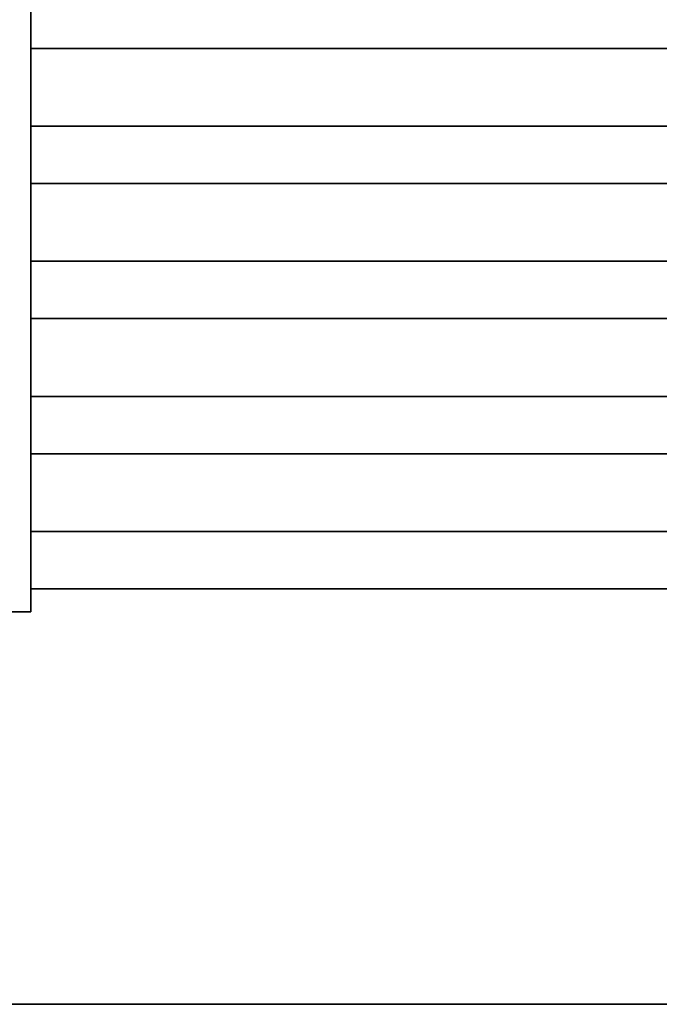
# Model space of a CAD drawing. Header units: millimetres. Extents: x 17747 to 112039, y -74980 to 446921.
# Tile 181 of 256: x 70278 to 70562, y -74630 to -74193. Entities that reach past the tile are written whole.
import ezdxf

# ---------------------------------------------------------------- set-up
doc = ezdxf.new("R2010")
doc.units = ezdxf.units.MM
doc.layers.add('UT_SCHÉMA_PŘÍVOD', color=10, linetype='Continuous', lineweight=35)
doc.layers.add('UT_ZAŘÍZENÍ - OT', color=3, linetype='Continuous', lineweight=35)

msp = doc.modelspace()

# ---------------------------------------------------------------- linework, layer by layer
at = {"layer": 'UT_SCHÉMA_PŘÍVOD'}
msp.add_line((69732.75, -74630.31), (76332.75, -74630.31), dxfattribs=at)
at = {"layer": 'UT_ZAŘÍZENÍ - OT', "linetype": 'Continuous'}
for p, q in [((70282.75, -72636.11), (70282.75, -74456.11)), ((70782.75, -74205.84), (70282.75, -74205.84)), ((70782.75, -74205.84), (70282.75, -74205.84)), ((70782.75, -74205.84), (70282.75, -74205.84)), ((70782.75, -74205.84), (70282.75, -74205.84)), ((70782.75, -74205.84), (70282.75, -74205.84)), ((70782.75, -74205.84), (70282.75, -74205.84)), ((70782.75, -74205.84), (70282.75, -74205.84)), ((70782.75, -74205.84), (70282.75, -74205.84)), ((70782.75, -74205.84), (70282.75, -74205.84)), ((70782.75, -74205.84), (70282.75, -74205.84)), ((70782.75, -74205.84), (70282.75, -74205.84)), ((70782.75, -74205.84), (70282.75, -74205.84)), ((70782.75, -74205.84), (70282.75, -74205.84)), ((70782.75, -74205.84), (70282.75, -74205.84)), ((70782.75, -74205.84), (70282.75, -74205.84)), ((70782.75, -74205.84), (70282.75, -74205.84)), ((70782.75, -74205.84), (70282.75, -74205.84)), ((70782.75, -74205.84), (70282.75, -74205.84)), ((70782.75, -74205.84), (70282.75, -74205.84)), ((70782.75, -74205.84), (70282.75, -74205.84)), ((70782.75, -74205.84), (70282.75, -74205.84)), ((70782.75, -74205.84), (70282.75, -74205.84)), ((70782.75, -74205.84), (70282.75, -74205.84)), ((70782.75, -74205.84), (70282.75, -74205.84)), ((70782.75, -74205.84), (70282.75, -74205.84)), ((70782.75, -74205.84), (70282.75, -74205.84)), ((70782.75, -74205.84), (70282.75, -74205.84)), ((70782.75, -74205.84), (70282.75, -74205.84)), ((70782.75, -74205.84), (70282.75, -74205.84)), ((70782.75, -74205.84), (70282.75, -74205.84)), ((70782.75, -74205.84), (70282.75, -74205.84)), ((70782.75, -74205.84), (70282.75, -74205.84)), ((70782.75, -74205.84), (70282.75, -74205.84)), ((70782.75, -74205.84), (70282.75, -74205.84)), ((70782.75, -74240.38), (70282.75, -74240.38)), ((70782.75, -74240.38), (70282.75, -74240.38)), ((70782.75, -74240.38), (70282.75, -74240.38)), ((70782.75, -74240.38), (70282.75, -74240.38)), ((70782.75, -74240.38), (70282.75, -74240.38)), ((70782.75, -74240.38), (70282.75, -74240.38)), ((70782.75, -74240.38), (70282.75, -74240.38)), ((70782.75, -74240.38), (70282.75, -74240.38)), ((70782.75, -74240.38), (70282.75, -74240.38)), ((70782.75, -74240.38), (70282.75, -74240.38)), ((70782.75, -74240.38), (70282.75, -74240.38)), ((70782.75, -74240.38), (70282.75, -74240.38)), ((70782.75, -74240.38), (70282.75, -74240.38)), ((70782.75, -74240.38), (70282.75, -74240.38)), ((70782.75, -74240.38), (70282.75, -74240.38)), ((70782.75, -74240.38), (70282.75, -74240.38)), ((70782.75, -74240.38), (70282.75, -74240.38)), ((70782.75, -74240.38), (70282.75, -74240.38)), ((70782.75, -74240.38), (70282.75, -74240.38)), ((70782.75, -74240.38), (70282.75, -74240.38)), ((70782.75, -74240.38), (70282.75, -74240.38)), ((70782.75, -74240.38), (70282.75, -74240.38)), ((70782.75, -74240.38), (70282.75, -74240.38)), ((70782.75, -74240.38), (70282.75, -74240.38)), ((70782.75, -74240.38), (70282.75, -74240.38)), ((70782.75, -74240.38), (70282.75, -74240.38)), ((70782.75, -74240.38), (70282.75, -74240.38)), ((70782.75, -74240.38), (70282.75, -74240.38)), ((70782.75, -74240.38), (70282.75, -74240.38)), ((70782.75, -74240.38), (70282.75, -74240.38)), ((70782.75, -74240.38), (70282.75, -74240.38)), ((70782.75, -74240.38), (70282.75, -74240.38)), ((70782.75, -74240.38), (70282.75, -74240.38)), ((70782.75, -74240.38), (70282.75, -74240.38)), ((70782.75, -74265.84), (70282.75, -74265.84)), ((70782.75, -74265.84), (70282.75, -74265.84)), ((70782.75, -74265.84), (70282.75, -74265.84)), ((70782.75, -74265.84), (70282.75, -74265.84)), ((70782.75, -74265.84), (70282.75, -74265.84)), ((70782.75, -74265.84), (70282.75, -74265.84)), ((70782.75, -74265.84), (70282.75, -74265.84)), ((70782.75, -74265.84), (70282.75, -74265.84)), ((70782.75, -74265.84), (70282.75, -74265.84)), ((70782.75, -74265.84), (70282.75, -74265.84)), ((70782.75, -74265.84), (70282.75, -74265.84)), ((70782.75, -74265.84), (70282.75, -74265.84)), ((70782.75, -74265.84), (70282.75, -74265.84)), ((70782.75, -74265.84), (70282.75, -74265.84)), ((70782.75, -74265.84), (70282.75, -74265.84)), ((70782.75, -74265.84), (70282.75, -74265.84)), ((70782.75, -74265.84), (70282.75, -74265.84)), ((70782.75, -74265.84), (70282.75, -74265.84)), ((70782.75, -74265.84), (70282.75, -74265.84)), ((70782.75, -74265.84), (70282.75, -74265.84)), ((70782.75, -74265.84), (70282.75, -74265.84)), ((70782.75, -74265.84), (70282.75, -74265.84)), ((70782.75, -74265.84), (70282.75, -74265.84)), ((70782.75, -74265.84), (70282.75, -74265.84)), ((70782.75, -74265.84), (70282.75, -74265.84)), ((70782.75, -74265.84), (70282.75, -74265.84)), ((70782.75, -74265.84), (70282.75, -74265.84)), ((70782.75, -74265.84), (70282.75, -74265.84)), ((70782.75, -74265.84), (70282.75, -74265.84)), ((70782.75, -74265.84), (70282.75, -74265.84)), ((70782.75, -74265.84), (70282.75, -74265.84)), ((70782.75, -74265.84), (70282.75, -74265.84)), ((70782.75, -74265.84), (70282.75, -74265.84)), ((70782.75, -74265.84), (70282.75, -74265.84)), ((70782.75, -74300.38), (70282.75, -74300.38)), ((70782.75, -74300.38), (70282.75, -74300.38)), ((70782.75, -74300.38), (70282.75, -74300.38)), ((70782.75, -74300.38), (70282.75, -74300.38)), ((70782.75, -74300.38), (70282.75, -74300.38)), ((70782.75, -74300.38), (70282.75, -74300.38)), ((70782.75, -74300.38), (70282.75, -74300.38)), ((70782.75, -74300.38), (70282.75, -74300.38)), ((70782.75, -74300.38), (70282.75, -74300.38)), ((70782.75, -74300.38), (70282.75, -74300.38)), ((70782.75, -74300.38), (70282.75, -74300.38)), ((70782.75, -74300.38), (70282.75, -74300.38)), ((70782.75, -74300.38), (70282.75, -74300.38)), ((70782.75, -74300.38), (70282.75, -74300.38)), ((70782.75, -74300.38), (70282.75, -74300.38)), ((70782.75, -74300.38), (70282.75, -74300.38)), ((70782.75, -74300.38), (70282.75, -74300.38)), ((70782.75, -74300.38), (70282.75, -74300.38)), ((70782.75, -74300.38), (70282.75, -74300.38)), ((70782.75, -74300.38), (70282.75, -74300.38)), ((70782.75, -74300.38), (70282.75, -74300.38)), ((70782.75, -74300.38), (70282.75, -74300.38)), ((70782.75, -74300.38), (70282.75, -74300.38)), ((70782.75, -74300.38), (70282.75, -74300.38)), ((70782.75, -74300.38), (70282.75, -74300.38)), ((70782.75, -74300.38), (70282.75, -74300.38)), ((70782.75, -74300.38), (70282.75, -74300.38)), ((70782.75, -74300.38), (70282.75, -74300.38)), ((70782.75, -74300.38), (70282.75, -74300.38)), ((70782.75, -74300.38), (70282.75, -74300.38)), ((70782.75, -74300.38), (70282.75, -74300.38)), ((70782.75, -74300.38), (70282.75, -74300.38)), ((70782.75, -74300.38), (70282.75, -74300.38)), ((70782.75, -74300.38), (70282.75, -74300.38)), ((70782.75, -74325.84), (70282.75, -74325.84)), ((70782.75, -74325.84), (70282.75, -74325.84)), ((70782.75, -74325.84), (70282.75, -74325.84)), ((70782.75, -74325.84), (70282.75, -74325.84)), ((70782.75, -74325.84), (70282.75, -74325.84)), ((70782.75, -74325.84), (70282.75, -74325.84)), ((70782.75, -74325.84), (70282.75, -74325.84)), ((70782.75, -74325.84), (70282.75, -74325.84)), ((70782.75, -74325.84), (70282.75, -74325.84)), ((70782.75, -74325.84), (70282.75, -74325.84)), ((70782.75, -74325.84), (70282.75, -74325.84)), ((70782.75, -74325.84), (70282.75, -74325.84)), ((70782.75, -74325.84), (70282.75, -74325.84)), ((70782.75, -74325.84), (70282.75, -74325.84)), ((70782.75, -74325.84), (70282.75, -74325.84)), ((70782.75, -74325.84), (70282.75, -74325.84)), ((70782.75, -74325.84), (70282.75, -74325.84)), ((70782.75, -74325.84), (70282.75, -74325.84)), ((70782.75, -74325.84), (70282.75, -74325.84)), ((70782.75, -74325.84), (70282.75, -74325.84)), ((70782.75, -74325.84), (70282.75, -74325.84)), ((70782.75, -74325.84), (70282.75, -74325.84)), ((70782.75, -74325.84), (70282.75, -74325.84)), ((70782.75, -74325.84), (70282.75, -74325.84)), ((70782.75, -74325.84), (70282.75, -74325.84)), ((70782.75, -74325.84), (70282.75, -74325.84)), ((70782.75, -74325.84), (70282.75, -74325.84)), ((70782.75, -74325.84), (70282.75, -74325.84)), ((70782.75, -74325.84), (70282.75, -74325.84)), ((70782.75, -74325.84), (70282.75, -74325.84)), ((70782.75, -74325.84), (70282.75, -74325.84)), ((70782.75, -74325.84), (70282.75, -74325.84)), ((70782.75, -74325.84), (70282.75, -74325.84)), ((70782.75, -74325.84), (70282.75, -74325.84)), ((70782.75, -74360.38), (70282.75, -74360.38)), ((70782.75, -74360.38), (70282.75, -74360.38)), ((70782.75, -74360.38), (70282.75, -74360.38)), ((70782.75, -74360.38), (70282.75, -74360.38)), ((70782.75, -74360.38), (70282.75, -74360.38)), ((70782.75, -74360.38), (70282.75, -74360.38)), ((70782.75, -74360.38), (70282.75, -74360.38)), ((70782.75, -74360.38), (70282.75, -74360.38)), ((70782.75, -74360.38), (70282.75, -74360.38)), ((70782.75, -74360.38), (70282.75, -74360.38)), ((70782.75, -74360.38), (70282.75, -74360.38)), ((70782.75, -74360.38), (70282.75, -74360.38)), ((70782.75, -74360.38), (70282.75, -74360.38)), ((70782.75, -74360.38), (70282.75, -74360.38)), ((70782.75, -74360.38), (70282.75, -74360.38)), ((70782.75, -74360.38), (70282.75, -74360.38)), ((70782.75, -74360.38), (70282.75, -74360.38)), ((70782.75, -74360.38), (70282.75, -74360.38)), ((70782.75, -74360.38), (70282.75, -74360.38)), ((70782.75, -74360.38), (70282.75, -74360.38)), ((70782.75, -74360.38), (70282.75, -74360.38)), ((70782.75, -74360.38), (70282.75, -74360.38)), ((70782.75, -74360.38), (70282.75, -74360.38)), ((70782.75, -74360.38), (70282.75, -74360.38)), ((70782.75, -74360.38), (70282.75, -74360.38)), ((70782.75, -74360.38), (70282.75, -74360.38)), ((70782.75, -74360.38), (70282.75, -74360.38)), ((70782.75, -74360.38), (70282.75, -74360.38)), ((70782.75, -74360.38), (70282.75, -74360.38)), ((70782.75, -74360.38), (70282.75, -74360.38)), ((70782.75, -74360.38), (70282.75, -74360.38)), ((70782.75, -74360.38), (70282.75, -74360.38)), ((70782.75, -74360.38), (70282.75, -74360.38)), ((70782.75, -74360.38), (70282.75, -74360.38)), ((70782.75, -74385.84), (70282.75, -74385.84)), ((70782.75, -74385.84), (70282.75, -74385.84)), ((70782.75, -74385.84), (70282.75, -74385.84)), ((70782.75, -74385.84), (70282.75, -74385.84)), ((70782.75, -74385.84), (70282.75, -74385.84)), ((70782.75, -74385.84), (70282.75, -74385.84)), ((70782.75, -74385.84), (70282.75, -74385.84)), ((70782.75, -74385.84), (70282.75, -74385.84)), ((70782.75, -74385.84), (70282.75, -74385.84)), ((70782.75, -74385.84), (70282.75, -74385.84)), ((70782.75, -74385.84), (70282.75, -74385.84)), ((70782.75, -74385.84), (70282.75, -74385.84)), ((70782.75, -74385.84), (70282.75, -74385.84)), ((70782.75, -74385.84), (70282.75, -74385.84)), ((70782.75, -74385.84), (70282.75, -74385.84)), ((70782.75, -74385.84), (70282.75, -74385.84)), ((70782.75, -74385.84), (70282.75, -74385.84)), ((70782.75, -74385.84), (70282.75, -74385.84)), ((70782.75, -74385.84), (70282.75, -74385.84)), ((70782.75, -74385.84), (70282.75, -74385.84)), ((70782.75, -74385.84), (70282.75, -74385.84)), ((70782.75, -74385.84), (70282.75, -74385.84)), ((70782.75, -74385.84), (70282.75, -74385.84)), ((70782.75, -74385.84), (70282.75, -74385.84)), ((70782.75, -74385.84), (70282.75, -74385.84)), ((70782.75, -74385.84), (70282.75, -74385.84)), ((70782.75, -74385.84), (70282.75, -74385.84)), ((70782.75, -74385.84), (70282.75, -74385.84)), ((70782.75, -74385.84), (70282.75, -74385.84)), ((70782.75, -74385.84), (70282.75, -74385.84)), ((70782.75, -74385.84), (70282.75, -74385.84)), ((70782.75, -74385.84), (70282.75, -74385.84)), ((70782.75, -74385.84), (70282.75, -74385.84)), ((70782.75, -74385.84), (70282.75, -74385.84)), ((70282.75, -74406.11), (70282.75, -74406.11)), ((70282.75, -74420.38), (70282.75, -74415.11)), ((70282.75, -74415.11), (70282.75, -74420.38)), ((70282.75, -74420.38), (70282.75, -74415.11)), ((70282.75, -74415.11), (70282.75, -74420.38)), ((70282.75, -74420.38), (70282.75, -74415.11)), ((70282.75, -74415.11), (70282.75, -74420.38)), ((70282.75, -74420.38), (70282.75, -74415.11)), ((70282.75, -74415.11), (70282.75, -74420.38)), ((70282.75, -74420.38), (70282.75, -74415.11)), ((70282.75, -74415.11), (70282.75, -74420.38)), ((70282.75, -74420.38), (70282.75, -74415.11)), ((70282.75, -74415.11), (70282.75, -74420.38)), ((70282.75, -74420.38), (70282.75, -74415.11)), ((70282.75, -74415.11), (70282.75, -74420.38)), ((70282.75, -74420.38), (70282.75, -74415.11)), ((70282.75, -74415.11), (70282.75, -74420.38)), ((70282.75, -74420.38), (70282.75, -74415.11)), ((70282.75, -74415.11), (70282.75, -74420.38)), ((70282.75, -74420.38), (70282.75, -74415.11)), ((70282.75, -74415.11), (70282.75, -74420.38)), ((70282.75, -74420.38), (70282.75, -74415.11)), ((70282.75, -74415.11), (70282.75, -74420.38)), ((70282.75, -74420.38), (70282.75, -74415.11)), ((70282.75, -74415.11), (70282.75, -74420.38)), ((70282.75, -74420.38), (70282.75, -74415.11)), ((70282.75, -74415.11), (70282.75, -74420.38)), ((70282.75, -74420.38), (70282.75, -74415.11)), ((70282.75, -74415.11), (70282.75, -74420.38)), ((70282.75, -74420.38), (70282.75, -74415.11)), ((70282.75, -74415.11), (70282.75, -74420.38)), ((70282.75, -74420.38), (70282.75, -74415.11)), ((70282.75, -74415.11), (70282.75, -74420.38)), ((70282.75, -74420.38), (70282.75, -74415.11)), ((70282.75, -74415.11), (70282.75, -74420.38)), ((70782.75, -74420.38), (70282.75, -74420.38)), ((70782.75, -74420.38), (70282.75, -74420.38)), ((70282.75, -74433.11), (70282.75, -74420.38)), ((70282.75, -74420.38), (70282.75, -74433.11)), ((70782.75, -74420.38), (70282.75, -74420.38)), ((70782.75, -74420.38), (70282.75, -74420.38)), ((70282.75, -74433.11), (70282.75, -74420.38)), ((70282.75, -74420.38), (70282.75, -74433.11)), ((70782.75, -74420.38), (70282.75, -74420.38)), ((70782.75, -74420.38), (70282.75, -74420.38)), ((70282.75, -74433.11), (70282.75, -74420.38)), ((70282.75, -74420.38), (70282.75, -74433.11)), ((70782.75, -74420.38), (70282.75, -74420.38)), ((70782.75, -74420.38), (70282.75, -74420.38)), ((70282.75, -74433.11), (70282.75, -74420.38)), ((70282.75, -74420.38), (70282.75, -74433.11)), ((70782.75, -74420.38), (70282.75, -74420.38)), ((70782.75, -74420.38), (70282.75, -74420.38)), ((70282.75, -74433.11), (70282.75, -74420.38)), ((70282.75, -74420.38), (70282.75, -74433.11)), ((70782.75, -74420.38), (70282.75, -74420.38)), ((70782.75, -74420.38), (70282.75, -74420.38)), ((70282.75, -74433.11), (70282.75, -74420.38)), ((70282.75, -74420.38), (70282.75, -74433.11)), ((70782.75, -74420.38), (70282.75, -74420.38)), ((70782.75, -74420.38), (70282.75, -74420.38)), ((70282.75, -74433.11), (70282.75, -74420.38)), ((70282.75, -74420.38), (70282.75, -74433.11)), ((70782.75, -74420.38), (70282.75, -74420.38)), ((70782.75, -74420.38), (70282.75, -74420.38)), ((70282.75, -74433.11), (70282.75, -74420.38)), ((70282.75, -74420.38), (70282.75, -74433.11)), ((70782.75, -74420.38), (70282.75, -74420.38)), ((70782.75, -74420.38), (70282.75, -74420.38)), ((70282.75, -74433.11), (70282.75, -74420.38)), ((70282.75, -74420.38), (70282.75, -74433.11)), ((70782.75, -74420.38), (70282.75, -74420.38)), ((70782.75, -74420.38), (70282.75, -74420.38)), ((70282.75, -74433.11), (70282.75, -74420.38)), ((70282.75, -74420.38), (70282.75, -74433.11)), ((70782.75, -74420.38), (70282.75, -74420.38)), ((70782.75, -74420.38), (70282.75, -74420.38)), ((70282.75, -74433.11), (70282.75, -74420.38)), ((70282.75, -74420.38), (70282.75, -74433.11)), ((70782.75, -74420.38), (70282.75, -74420.38)), ((70782.75, -74420.38), (70282.75, -74420.38)), ((70282.75, -74433.11), (70282.75, -74420.38)), ((70282.75, -74420.38), (70282.75, -74433.11)), ((70782.75, -74420.38), (70282.75, -74420.38)), ((70782.75, -74420.38), (70282.75, -74420.38)), ((70282.75, -74433.11), (70282.75, -74420.38)), ((70282.75, -74420.38), (70282.75, -74433.11)), ((70782.75, -74420.38), (70282.75, -74420.38)), ((70782.75, -74420.38), (70282.75, -74420.38)), ((70282.75, -74433.11), (70282.75, -74420.38)), ((70282.75, -74420.38), (70282.75, -74433.11)), ((70782.75, -74420.38), (70282.75, -74420.38)), ((70782.75, -74420.38), (70282.75, -74420.38)), ((70282.75, -74433.11), (70282.75, -74420.38)), ((70282.75, -74420.38), (70282.75, -74433.11)), ((70782.75, -74420.38), (70282.75, -74420.38)), ((70782.75, -74420.38), (70282.75, -74420.38)), ((70282.75, -74433.11), (70282.75, -74420.38)), ((70282.75, -74420.38), (70282.75, -74433.11)), ((70782.75, -74420.38), (70282.75, -74420.38)), ((70782.75, -74420.38), (70282.75, -74420.38)), ((70282.75, -74433.11), (70282.75, -74420.38)), ((70282.75, -74420.38), (70282.75, -74433.11)), ((70282.75, -74433.11), (70282.75, -74445.84)), ((70282.75, -74445.84), (70282.75, -74433.11)), ((70282.75, -74433.11), (70282.75, -74445.84)), ((70282.75, -74445.84), (70282.75, -74433.11)), ((70282.75, -74433.11), (70282.75, -74445.84)), ((70282.75, -74445.84), (70282.75, -74433.11)), ((70282.75, -74433.11), (70282.75, -74445.84)), ((70282.75, -74445.84), (70282.75, -74433.11)), ((70282.75, -74433.11), (70282.75, -74445.84)), ((70282.75, -74445.84), (70282.75, -74433.11)), ((70282.75, -74433.11), (70282.75, -74445.84)), ((70282.75, -74445.84), (70282.75, -74433.11)), ((70282.75, -74433.11), (70282.75, -74445.84)), ((70282.75, -74445.84), (70282.75, -74433.11)), ((70282.75, -74433.11), (70282.75, -74445.84)), ((70282.75, -74445.84), (70282.75, -74433.11)), ((70282.75, -74433.11), (70282.75, -74445.84)), ((70282.75, -74445.84), (70282.75, -74433.11)), ((70282.75, -74433.11), (70282.75, -74445.84)), ((70282.75, -74445.84), (70282.75, -74433.11)), ((70282.75, -74433.11), (70282.75, -74445.84)), ((70282.75, -74445.84), (70282.75, -74433.11)), ((70282.75, -74433.11), (70282.75, -74445.84)), ((70282.75, -74445.84), (70282.75, -74433.11)), ((70282.75, -74433.11), (70282.75, -74445.84)), ((70282.75, -74445.84), (70282.75, -74433.11)), ((70282.75, -74433.11), (70282.75, -74445.84)), ((70282.75, -74445.84), (70282.75, -74433.11)), ((70282.75, -74433.11), (70282.75, -74445.84)), ((70282.75, -74445.84), (70282.75, -74433.11)), ((70282.75, -74433.11), (70282.75, -74445.84)), ((70282.75, -74445.84), (70282.75, -74433.11)), ((70282.75, -74433.11), (70282.75, -74445.84)), ((70282.75, -74445.84), (70282.75, -74433.11)), ((70782.75, -74445.84), (70282.75, -74445.84)), ((70782.75, -74445.84), (70282.75, -74445.84)), ((70282.75, -74445.84), (70282.75, -74451.11)), ((70282.75, -74451.11), (70282.75, -74445.84)), ((70782.75, -74445.84), (70282.75, -74445.84)), ((70782.75, -74445.84), (70282.75, -74445.84)), ((70282.75, -74445.84), (70282.75, -74451.11)), ((70282.75, -74451.11), (70282.75, -74445.84)), ((70782.75, -74445.84), (70282.75, -74445.84)), ((70782.75, -74445.84), (70282.75, -74445.84)), ((70282.75, -74445.84), (70282.75, -74451.11)), ((70282.75, -74451.11), (70282.75, -74445.84)), ((70782.75, -74445.84), (70282.75, -74445.84)), ((70782.75, -74445.84), (70282.75, -74445.84)), ((70282.75, -74445.84), (70282.75, -74451.11)), ((70282.75, -74451.11), (70282.75, -74445.84)), ((70782.75, -74445.84), (70282.75, -74445.84)), ((70782.75, -74445.84), (70282.75, -74445.84)), ((70282.75, -74445.84), (70282.75, -74451.11)), ((70282.75, -74451.11), (70282.75, -74445.84)), ((70782.75, -74445.84), (70282.75, -74445.84)), ((70782.75, -74445.84), (70282.75, -74445.84)), ((70282.75, -74445.84), (70282.75, -74451.11)), ((70282.75, -74451.11), (70282.75, -74445.84)), ((70782.75, -74445.84), (70282.75, -74445.84)), ((70782.75, -74445.84), (70282.75, -74445.84)), ((70282.75, -74445.84), (70282.75, -74451.11)), ((70282.75, -74451.11), (70282.75, -74445.84)), ((70782.75, -74445.84), (70282.75, -74445.84)), ((70782.75, -74445.84), (70282.75, -74445.84)), ((70282.75, -74445.84), (70282.75, -74451.11)), ((70282.75, -74451.11), (70282.75, -74445.84)), ((70782.75, -74445.84), (70282.75, -74445.84)), ((70782.75, -74445.84), (70282.75, -74445.84)), ((70282.75, -74445.84), (70282.75, -74451.11)), ((70282.75, -74451.11), (70282.75, -74445.84)), ((70782.75, -74445.84), (70282.75, -74445.84)), ((70782.75, -74445.84), (70282.75, -74445.84)), ((70282.75, -74445.84), (70282.75, -74451.11)), ((70282.75, -74451.11), (70282.75, -74445.84)), ((70782.75, -74445.84), (70282.75, -74445.84)), ((70782.75, -74445.84), (70282.75, -74445.84)), ((70282.75, -74445.84), (70282.75, -74451.11)), ((70282.75, -74451.11), (70282.75, -74445.84)), ((70782.75, -74445.84), (70282.75, -74445.84)), ((70782.75, -74445.84), (70282.75, -74445.84)), ((70282.75, -74445.84), (70282.75, -74451.11)), ((70282.75, -74451.11), (70282.75, -74445.84)), ((70782.75, -74445.84), (70282.75, -74445.84)), ((70782.75, -74445.84), (70282.75, -74445.84)), ((70282.75, -74445.84), (70282.75, -74451.11)), ((70282.75, -74451.11), (70282.75, -74445.84)), ((70782.75, -74445.84), (70282.75, -74445.84)), ((70782.75, -74445.84), (70282.75, -74445.84)), ((70282.75, -74445.84), (70282.75, -74451.11)), ((70282.75, -74451.11), (70282.75, -74445.84)), ((70782.75, -74445.84), (70282.75, -74445.84)), ((70782.75, -74445.84), (70282.75, -74445.84)), ((70282.75, -74445.84), (70282.75, -74451.11)), ((70282.75, -74451.11), (70282.75, -74445.84)), ((70782.75, -74445.84), (70282.75, -74445.84)), ((70782.75, -74445.84), (70282.75, -74445.84)), ((70282.75, -74445.84), (70282.75, -74451.11)), ((70282.75, -74451.11), (70282.75, -74445.84)), ((70782.75, -74445.84), (70282.75, -74445.84)), ((70782.75, -74445.84), (70282.75, -74445.84)), ((70282.75, -74445.84), (70282.75, -74451.11)), ((70282.75, -74451.11), (70282.75, -74445.84)), ((70282.75, -74456.11), (70232.75, -74456.11)), ((70282.75, -74456.11), (70282.75, -74456.11))]:
    msp.add_line(p, q, dxfattribs=at)

doc.saveas('drawing.dxf')
